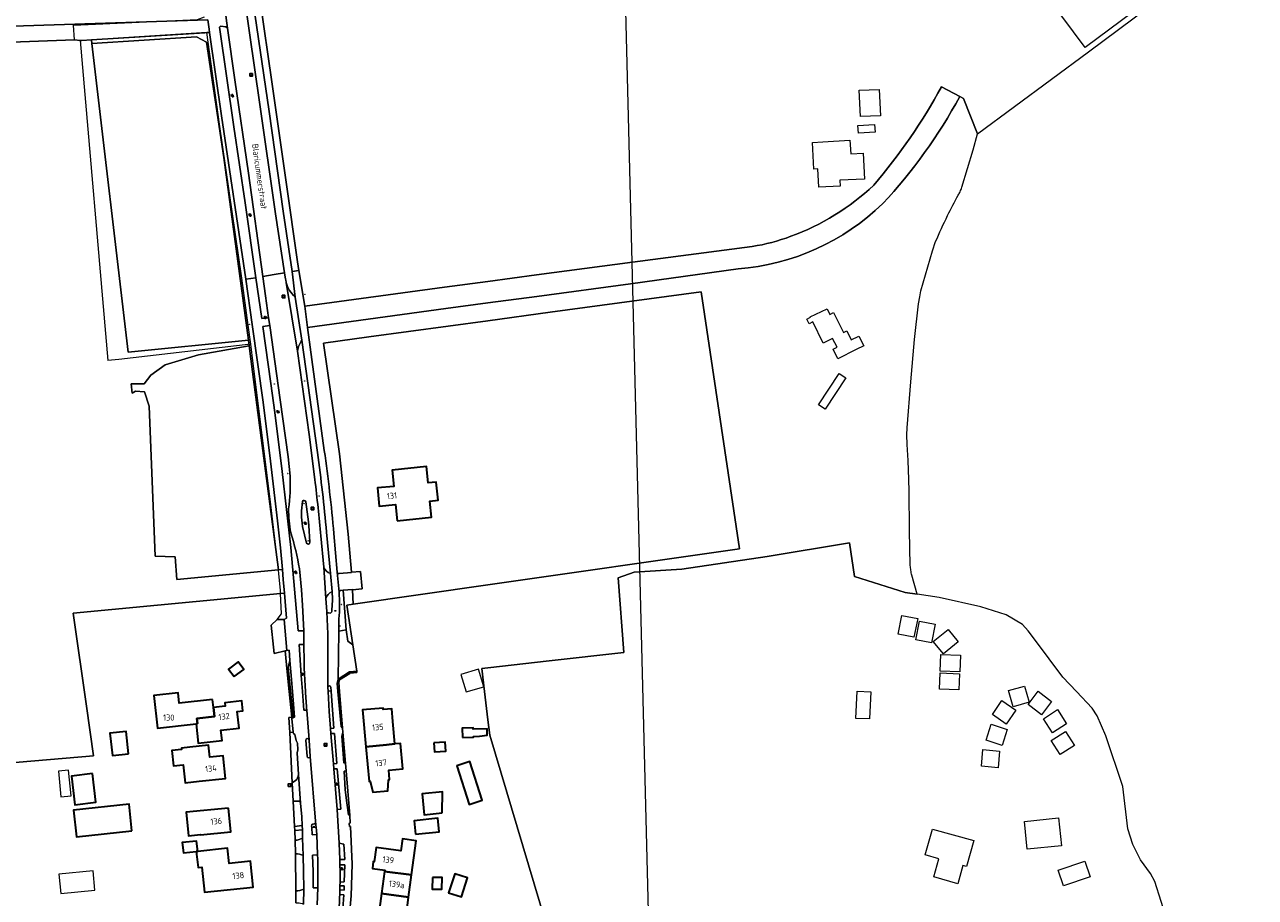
# Model space of a CAD drawing. Header units: metres. Extents: x 140853 to 145288, y 474558 to 480269.
# Tile 162 of 256: x 144864 to 145226, y 477189 to 477446. Entities that reach past the tile are written whole.
import ezdxf
from ezdxf.enums import TextEntityAlignment as Align

# ---------------------------------------------------------------- set-up
doc = ezdxf.new("R2010")
doc.units = ezdxf.units.M
doc.header["$MEASUREMENT"] = 0
for name, color, linetype, lineweight in [('B-WE-GR-BEPLANTING_CULTUUR_HEESTERS-G', 90, 'Continuous', 18), ('B-WE-GR-BOS_LOOF-G', 40, 'Continuous', 13), ('B-WE-GR-GRAS-G', 60, 'Continuous', 13), ('B-WE-GR-GRAS_KRUIDENRIJK-G', 80, 'Continuous', 18), ('B-WE-GR-GROENVOORZIENING-G', 80, 'Continuous', 18), ('B-WE-IE-TERREINAFSCHEIDING_KUNSTMATIG_HEKWERK-G', 20, 'IE-TERREINAFSCHEIDING-KUNSTMATIG', 18), ('B-WE-KL-ET_LS_OV_LICHTMAST-S', 190, 'Continuous', 18), ('B-WE-KL-WATER_BRANDLEIDING_PUT-S', 150, 'Continuous', 18), ('B-WE-OG-BEBOUWING-G', 7, 'Continuous', 35), ('B-WE-OG-BEBOUWING_BIJGEBOUW-G', 7, 'Continuous', 18), ('B-WE-OG-BEBOUWING_HUISNUMMER-T18', 10, 'Continuous', 18), ('B-WE-OG-BEBOUWING_STRAATNAAM-T18', 10, 'Continuous', 18), ('B-WE-OG-HULPLIJN-G', 50, 'Continuous', 18), ('B-WE-OG-TERREIN_ERF-G', 7, 'Continuous', 18), ('B-WE-RI-GWA_RIOOLPUT-S', 30, 'Continuous', 18), ('B-WE-VH-ONVERHARD-G', 252, 'Continuous', 18), ('B-WE-VH-VERHARDING_ASFALT-G', 252, 'Continuous', 18), ('B-WE-VH-VERHARDING_BETONSTRAATSTEEN-G', 252, 'Continuous', 18), ('B-WE-VH-VERHARDING_OPEN-G', 252, 'Continuous', 18), ('B-WE-VH-VERHARDING_STRAATBAKSTEEN-G', 252, 'Continuous', 18), ('X-XX-XX-ALGEMEEN-S', 7, 'Continuous', 18)]:
    doc.layers.add(name, color=color, linetype=linetype, lineweight=lineweight)
doc.styles.add('NLCS-ISO', font='txt')
doc.linetypes.add('IE-TERREINAFSCHEIDING-KUNSTMATIG', pattern='A,4,[82,NLCS.shx,S=0.75,R=90,X=0,Y=0],4,-2', length=10)

# ---------------------------------------------------------------- blocks, each defined once
blk = doc.blocks.new('SIE-WEG_AFVALBAK_TYPE_01')
for radius in [0.25, 0.156]:
    blk.add_circle((0, 0), radius)
blk = doc.blocks.new('B-SIE-WEG_LICHTMAST-SO')
at = {"ltscale": 0.1}
for p, q in [((-1.1, 0.6), (-2.2, 1.3)), ((0, 1.3), (0, 2.5)), ((1.1, 0.6), (2.2, 1.3)), ((-1.1, -0.6), (-2.2, -1.3)), ((0, -1.3), (0, -2.5)), ((1.1, -0.6), (2.2, -1.3))]:
    blk.add_line(p, q, dxfattribs=at)
at = {"flags": 128}
for points in [[(-1.2, 0.5), (1.2, 0.5)], [(-1.2, -0.5), (1.2, -0.5)]]:
    blk.add_lwpolyline(points, dxfattribs=at)
at = {"ltscale": 0.1}
blk.add_circle((0, 0), 1.27, dxfattribs=at)
at = {"style": 'NLCS-ISO'}
blk.add_attdef('TYPE', text='', height=1.8, dxfattribs=at).set_placement((0, 2.5), align=Align.BOTTOM_CENTER)
blk = doc.blocks.new('SRI-PUT_INSPECTIE-SO')
at = {"lineweight": -3, "flags": 128}
blk.add_lwpolyline([(-2, -2), (2, -2), (2, 2), (-2, 2)], close=True, dxfattribs=at)
at = {"lineweight": -3, "ltscale": 1.5}
blk.add_circle((0, 0), 2, dxfattribs=at)
at = {"ltscale": 0.1, "style": 'NLCS-ISO'}
blk.add_text('I', height=2.5, dxfattribs=at).set_placement((0, 0), align=Align.MIDDLE_CENTER)
blk = doc.blocks.new('SIE-WEG_STRAATPOT_BRANDKRAAN-SO')
blk.add_ellipse((0, 0), major_axis=(-0.729, 0), ratio=0.685994)
at = {"style": 'NLCS-ISO'}
blk.add_text('BR', height=0.4, dxfattribs=at).set_placement((-0.3, -0.2))

msp = doc.modelspace()

# ---------------------------------------------------------------- linework, layer by layer
at = {"layer": 'B-WE-GR-BEPLANTING_CULTUUR_HEESTERS-G', "ltscale": 0.2, "flags": 128}
msp.add_lwpolyline([(144958.348, 477268.151), (144957.441, 477279.801), (144956.649, 477279.718), (144956.649, 477279.718, 0.3840285), (144956.201, 477279.221), (144956.201, 477279.221, -0.0447645), (144956.17, 477271.38), (144956.17, 477271.38), (144956.159, 477271.258), (144956.187, 477267.791), (144958.348, 477268.151)], format="xyb", close=True, dxfattribs=at)
at = {"layer": 'B-WE-GR-BOS_LOOF-G', "ltscale": 0.2, "flags": 128}
for points in [[(144830.151, 477444.805), (144917.577, 477447.638)], [(144654.773, 477211.557), (144883.939, 477231.127), (144881.867, 477245.668), (144877.965, 477273.065), (144939.033, 477278.861), (144940.115, 477278.964), (144939.781, 477283.017), (144939.529, 477285.905), (144938.368, 477285.796), (144908.513, 477283.023), (144908.021, 477289.702), (144902.128, 477289.875), (144900.315, 477334.016), (144898.992, 477338.196), (144896.293, 477338.355), (144895.357, 477337.782), (144895.073, 477340.556), (144898.832, 477340.591), (144900.817, 477343.104), (144905.05, 477346.147), (144914.84, 477349.058), (144929.748, 477351.758), (144929.524, 477353.427), (144894.12, 477349.861), (144883.521, 477440.663), (144883.389, 477441.796), (144880.561, 477441.62), (144880.007, 477441.586), (144878.345, 477441.8), (144830.597, 477439.989)]]:
    msp.add_lwpolyline(points, dxfattribs=at)
at = {"layer": 'B-WE-GR-GRAS-G', "ltscale": 0.2, "flags": 128}
for points in [[(144929.524, 477353.427), (144922.307, 477407.189), (144917.172, 477441.127), (144914.296, 477442.634), (144883.521, 477440.663), (144894.12, 477349.861), (144929.524, 477353.427)], [(144902.128, 477289.875), (144908.021, 477289.702), (144908.513, 477283.023), (144938.368, 477285.796), (144930.774, 477344.112), (144929.748, 477351.758), (144914.84, 477349.058), (144905.05, 477346.147), (144900.817, 477343.104), (144898.832, 477340.591), (144895.073, 477340.556), (144895.357, 477337.782), (144896.293, 477338.355), (144898.992, 477338.196), (144900.315, 477334.016), (144902.128, 477289.875)]]:
    msp.add_lwpolyline(points, close=True, dxfattribs=at)
at = {"layer": 'B-WE-GR-GRAS_KRUIDENRIJK-G', "ltscale": 0.2, "flags": 128}
msp.add_lwpolyline([(144928.483, 477453.354), (144932.82, 477423.477), (144937.544, 477390.628), (144940.187, 477373.245), (144940.468, 477371.395), (144940.468, 477371.395, 0.0289323), (144940.667, 477370.391), (144940.667, 477370.391, 0.1476995), (144943.292, 477366.077), (144943.292, 477366.077), (144942.418, 477373.621), (144939.776, 477391.323), (144935.679, 477420.701), (144930.943, 477452.821)], format="xyb", dxfattribs=at)
for points in [[(144931.74, 477371.756), (144933.503, 477359.783), (144935.479, 477359.993), (144934.558, 477366.433), (144933.761, 477372.165), (144929.543, 477402.52), (144925.586, 477430.037), (144923.375, 477445.182), (144922.883, 477445.569), (144921.478, 477445.775), (144921.478, 477445.775, 0.3529986), (144921.03, 477445.481), (144921.03, 477445.481), (144925.27, 477416.179), (144928.545, 477393.867), (144931.74, 477371.756)], [(144941.823, 477313.4), (144941.25, 477319.036), (144938.879, 477335.876), (144935.836, 477357.736), (144933.794, 477357.385), (144936.125, 477340.665), (144937.29, 477332.128), (144939.453, 477314.756), (144942.001, 477292.404), (144944.152, 477267.861), (144945.804, 477267.877), (144945.487, 477275.45), (144945.176, 477279.896), (144944.559, 477286.12), (144944.559, 477286.12, 0.0359144), (144942.011, 477296.753), (144942.011, 477296.753, -0.0536225), (144941.385, 477303.803), (144941.385, 477303.803, 0.0425151), (144941.823, 477313.4)], [(144944.452, 477351.961, 0.0713699), (144943.998, 477350.197), (144943.998, 477350.197), (144947.383, 477325.605), (144949.096, 477312.422), (144949.096, 477312.422, -0.006068), (144950.899, 477295.794), (144950.899, 477295.794), (144951.721, 477286.582), (144951.721, 477286.582, 0.176034), (144953.659, 477284.731), (144953.659, 477284.731), (144952.552, 477296.915), (144952.552, 477296.915, 0.0111417), (144949.863, 477320.341), (144949.863, 477320.341), (144945.297, 477353.408), (144945.297, 477353.408, 0.0655096), (144944.452, 477351.961)], [(144954.157, 477279.436, 0.1967269), (144952.282, 477277.397), (144952.282, 477277.397), (144952.603, 477273.562), (144952.607, 477273.461), (144952.607, 477273.461, 0.4209223), (144953.089, 477273.128), (144953.089, 477273.128), (144953.563, 477273.121), (144953.563, 477273.121, 0.429757), (144954.051, 477273.601), (144954.051, 477273.601, 0.053811), (144954.157, 477279.436)], [(144943.185, 477209.161), (144943.33, 477206.243), (144943.33, 477206.243, 0.1340306), (144945.471, 477206.908), (144945.471, 477206.908), (144945.421, 477209.303), (144943.185, 477209.161)], [(144943.385, 477202.235), (144943.469, 477191.356), (144943.469, 477191.356, 0.1238698), (144945.827, 477191.902), (144945.827, 477191.902), (144945.774, 477197.155), (144945.675, 477201.741), (144945.675, 477201.741, 0.1284363), (144943.385, 477202.235)]]:
    msp.add_lwpolyline(points, format="xyb", close=True, dxfattribs=at)
for points in [[(144941.28, 477257.166), (144942.702, 477242.289), (144943.092, 477242.445), (144942.926, 477244.998), (144942.505, 477250), (144942.205, 477253.559), (144941.765, 477259.176), (144941.28, 477257.166)], [(144955.857, 477250), (144956.86, 477239.697), (144957.243, 477239.265), (144956.347, 477250), (144956.12, 477252.719), (144956.316, 477253.429), (144959.372, 477255.355), (144959.495, 477255.433), (144961.463, 477255.663), (144961.404, 477256.059), (144959.358, 477255.82), (144959.334, 477255.805), (144955.947, 477253.669), (144955.616, 477252.47), (144955.857, 477250)], [(144958.11, 477228.869), (144957.342, 477238.073), (144957.05, 477236.92), (144957.576, 477229.025), (144958.11, 477228.869)], [(144959.386, 477213.579), (144958.295, 477226.654), (144957.753, 477226.564), (144958.062, 477221.117), (144958.473, 477217.249), (144959.043, 477213.733), (144959.386, 477213.579)], [(144942.758, 477217.777), (144943.127, 477210.338), (144945.341, 477210.564), (144945.275, 477213.171), (144944.861, 477217.174), (144944.536, 477217.754), (144942.758, 477217.777)]]:
    msp.add_lwpolyline(points, close=True, dxfattribs=at)
at = {"layer": 'B-WE-GR-GROENVOORZIENING-G', "ltscale": 0.2, "flags": 128}
for points in [[(144918.107, 477443.949), (144917.28, 477443.904), (144916.757, 477443.871), (144883.389, 477441.796), (144883.521, 477440.663), (144914.296, 477442.634), (144917.172, 477441.127), (144922.307, 477407.189), (144929.524, 477353.427), (144929.748, 477351.758), (144930.774, 477344.112), (144938.368, 477285.796), (144939.529, 477285.905), (144938.969, 477292.333), (144938.117, 477300.236), (144936.017, 477317.778), (144933.847, 477335.126), (144930.647, 477357.999), (144928.776, 477371.327), (144921.671, 477419.451), (144918.107, 477443.949)], [(144940.806, 477262.127), (144940.351, 477262.011), (144940.959, 477255.836), (144941.28, 477257.166), (144941.765, 477259.176), (144941.528, 477262.2), (144940.806, 477262.127)], [(144942.274, 477242.458), (144942.308, 477242.131), (144942.702, 477242.289), (144941.28, 477257.166), (144940.959, 477255.836), (144941.534, 477250), (144942.274, 477242.458)], [(144953.719, 477239.147), (144954.706, 477239.269), (144953.894, 477250), (144953.878, 477250.216), (144952.968, 477250.166), (144952.978, 477250), (144953.329, 477244.18), (144953.719, 477239.147)], [(144953.833, 477237.675), (144954.539, 477228.735), (144955.573, 477228.884), (144954.858, 477237.681), (144953.833, 477237.675)], [(144954.658, 477227.242), (144955.654, 477215.278), (144956.736, 477215.388), (144955.659, 477227.269), (144954.658, 477227.242)], [(144948.186, 477210.023), (144948.315, 477207.885), (144949.633, 477207.929), (144949.459, 477210.133), (144948.186, 477210.023)], [(144956.279, 477205.358), (144956.428, 477200.552), (144957.892, 477200.603), (144957.577, 477205.132), (144956.279, 477205.358)], [(144956.484, 477192.876), (144956.46, 477191.629), (144957.69, 477191.537), (144957.691, 477192.808), (144956.484, 477192.876)]]:
    msp.add_lwpolyline(points, close=True, dxfattribs=at)
for points in [[(144945.471, 477250), (144945.882, 477244.509), (144946.721, 477244.58), (144946.721, 477244.58, -0.0060824), (144946.318, 477250), (144946.318, 477250, -0.015058), (144945.867, 477263.878), (144945.867, 477263.878), (144944.511, 477263.821), (144945.114, 477254.759), (144945.471, 477250)], [(144942.731, 477238.054), (144941.709, 477237.952), (144942.417, 477223.16), (144943.414, 477223.799), (144943.414, 477223.799, 0.1704843), (144944.324, 477225.57), (144944.324, 477225.57), (144943.904, 477232.022), (144944.123, 477232.832), (144944.025, 477234.785), (144943.615, 477235.645), (144943.226, 477237.341), (144942.775, 477237.633), (144942.731, 477238.054)], [(144949.897, 477201.968), (144948.434, 477201.834), (144948.551, 477197.081), (144948.596, 477192.279), (144949.948, 477192.243), (144949.948, 477192.243, 0.0142932), (144949.897, 477201.968)], [(144956.498, 477193.965), (144957.759, 477193.997), (144957.899, 477199.05), (144956.474, 477199.068), (144956.474, 477199.068, -0.0074474), (144956.498, 477193.965)], [(144956.859, 477179.244), (144957.62, 477190.179), (144956.422, 477190.26), (144956.422, 477190.26, -0.0094489), (144956.092, 477183.699), (144956.092, 477183.699), (144955.785, 477179.676), (144955.747, 477179.336), (144956.859, 477179.244)]]:
    msp.add_lwpolyline(points, format="xyb", close=True, dxfattribs=at)
at = {"layer": 'B-WE-IE-TERREINAFSCHEIDING_KUNSTMATIG_HEKWERK-G', "ltscale": 0.2, "flags": 128}
for points in [[(144878.075, 477446.094), (144914.538, 477447.806), (144916.608, 477448.558)], [(144878.345, 477441.8), (144878.075, 477446.094)], [(144917.28, 477443.904), (144880.561, 477441.62)], [(144927.619, 477371.686), (144921.075, 477416.995), (144917.28, 477443.904)], [(144878.345, 477441.8), (144830.597, 477439.989)], [(144880.007, 477441.586), (144878.345, 477441.8)], [(144880.561, 477441.62), (144880.007, 477441.586)], [(144880.007, 477441.586), (144888.182, 477347.395)], [(144929.464, 477357.83), (144927.619, 477371.686)], [(145000, 477281.423), (145074.017, 477292.03), (145062.718, 477367.656), (145018.315, 477361.608), (145000, 477359.131)], [(144930.215, 477352.195), (144929.464, 477357.83)], [(145000, 477359.131), (144964.968, 477354.393), (144951.644, 477352.491), (144956.304, 477320.003), (144958.852, 477296.341), (144959.849, 477285.181)], [(144930.215, 477352.195), (144891.373, 477347.759)], [(144930.964, 477346.568), (144930.215, 477352.195)], [(144891.373, 477347.759), (144888.182, 477347.395)], [(144938.368, 477285.796), (144935.906, 477306.663), (144930.964, 477346.568)], [(145000, 477256.993), (145018.086, 477259.026), (145040.053, 477261.463), (145038.361, 477283.518), (145043.035, 477285.149), (145057.037, 477286.058), (145082.135, 477289.754), (145106.455, 477293.813), (145107.878, 477283.851), (145122.801, 477279.117), (145126.317, 477278.622)], [(144939.033, 477278.861), (144938.987, 477279.821), (144938.503, 477284.648), (144938.368, 477285.796)], [(144959.849, 477285.181), (144962.549, 477285.335), (144963.005, 477280.273), (144960.16, 477279.916)], [(144960.16, 477279.916), (144960.389, 477275.695)], [(144960.389, 477275.695), (145000, 477281.423)], [(144937.965, 477271.243), (144939.32, 477272.899), (144939.033, 477278.861)], [(144960.26, 477263.751), (144958.524, 477275.425), (144960.389, 477275.695)], [(144940.351, 477262.011), (144940.959, 477255.836)], [(144960.26, 477263.751), (144961.404, 477256.059)], [(144940.959, 477255.836), (144941.534, 477250)], [(144956.12, 477252.719), (144956.316, 477253.429), (144959.372, 477255.355)], [(144959.372, 477255.355), (144959.495, 477255.433), (144961.463, 477255.663), (144961.404, 477256.059)], [(144999.028, 477250), (144998.232, 477256.794), (145000, 477256.993)], [(144956.12, 477252.719), (144956.347, 477250)], [(144942.274, 477242.458), (144941.534, 477250)], [(144957.243, 477239.265), (144956.347, 477250)], [(144999.028, 477250), (145000, 477241.697)], [(145000, 477241.697), (145000.533, 477237.147), (145023.299, 477160.842)], [(144941.709, 477237.952), (144942.417, 477223.16)], [(144958.11, 477228.869), (144957.342, 477238.073)], [(144959.386, 477213.579), (144958.295, 477226.654)], [(144943.127, 477210.338), (144942.758, 477217.777)], [(144943.33, 477206.243), (144943.185, 477209.161)], [(144943.469, 477191.356), (144943.385, 477202.235)]]:
    msp.add_lwpolyline(points, dxfattribs=at)
at = {"layer": 'B-WE-OG-BEBOUWING-G', "ltscale": 0.2, "flags": 128}
for points in [[(144973.32, 477300.26), (144983.45, 477301.3), (144982.96, 477306.07), (144985.35, 477306.32), (144984.8, 477311.67), (144982.41, 477311.42), (144981.93, 477316.2), (144971.8, 477315.17), (144972.29, 477310.39), (144967.51, 477309.93), (144968.06, 477304.55), (144972.83, 477305.03), (144973.32, 477300.26)], [(144925.374, 477254.407), (144928.204, 477256.529), (144926.535, 477258.756), (144923.705, 477256.634), (144925.374, 477254.407)], [(144918.987, 477247.702), (144909.177, 477246.617), (144908.84, 477249.658), (144901.753, 477248.874), (144902.829, 477239.274), (144914.135, 477240.541), (144914.576, 477240.59), (144914.41, 477242.08), (144919.546, 477242.652), (144919.252, 477245.306), (144918.987, 477247.702)], [(144914.135, 477240.541), (144914.78, 477234.848), (144921.797, 477235.643), (144921.433, 477238.629), (144926.81, 477239.219), (144926.241, 477244.108), (144927.93, 477244.296), (144927.601, 477247.253), (144922.601, 477246.683), (144922.711, 477245.689), (144919.252, 477245.306), (144919.546, 477242.652), (144914.41, 477242.08), (144914.576, 477240.59), (144914.135, 477240.541)], [(144964.123, 477233.747), (144970.144, 477234.346), (144972.631, 477234.593), (144972.036, 477241.213), (144971.7, 477244.948), (144969.21, 477244.724), (144969.173, 477245.142), (144963.147, 477244.6), (144964.123, 477233.747)], [(144894.263, 477231.71), (144893.546, 477238.264), (144888.8, 477237.766), (144889.521, 477231.19), (144894.263, 477231.71)], [(144992.507, 477236.487), (144995.76, 477236.591), (144995.754, 477236.787), (144997.585, 477236.845), (144999.824, 477237.155), (144999.763, 477239.075), (144995.685, 477238.946), (144995.673, 477239.328), (144992.42, 477239.225), (144992.507, 477236.487)], [(144912.31, 477233.652), (144909.847, 477233.395), (144909.891, 477232.973), (144907.027, 477232.673), (144907.496, 477228.188), (144910.359, 477228.487), (144910.914, 477223.183), (144915.086, 477223.619), (144922.845, 477224.43), (144922.129, 477231.145), (144918.151, 477230.721), (144917.779, 477234.231), (144912.31, 477233.652)], [(144970.144, 477234.346), (144964.123, 477233.747), (144965.038, 477223.573), (144965.366, 477223.602), (144966.125, 477220.371), (144970.552, 477220.75), (144970.755, 477224.062), (144971.065, 477224.103), (144970.82, 477226.831), (144974.996, 477227.246), (144974.249, 477234.754), (144972.631, 477234.593), (144970.144, 477234.346)], [(144984.14, 477234.913), (144984.313, 477232.273), (144987.646, 477232.492), (144987.473, 477235.132), (144984.14, 477234.913)], [(144990.855, 477228.164), (144994.474, 477216.796), (144998.314, 477218.018), (144994.695, 477229.386), (144990.855, 477228.164)], [(144883.675, 477225.875), (144877.453, 477225.139), (144878.454, 477216.688), (144884.676, 477217.425), (144883.675, 477225.875)], [(144986.582, 477214.307), (144986.669, 477220.503), (144980.671, 477219.873), (144981.291, 477213.703), (144986.582, 477214.307)], [(144895.273, 477209.005), (144894.427, 477216.854), (144878.124, 477215.096), (144878.948, 477207.245), (144895.273, 477209.005)], [(144923.718, 477215.737), (144911.217, 477214.487), (144911.908, 477207.581), (144915.45, 477207.936), (144915.461, 477207.826), (144924.402, 477208.754), (144923.718, 477215.737)], [(144978.709, 477208.012), (144985.658, 477208.75), (144985.236, 477212.727), (144978.287, 477211.99), (144978.709, 477208.012)], [(144914.213, 477202.949), (144914.638, 477202.994), (144914.316, 477206.008), (144910.083, 477205.556), (144910.405, 477202.542), (144914.213, 477202.949)], [(144914.213, 477202.949), (144914.72, 477198.206), (144915.874, 477198.329), (144916.664, 477190.931), (144930.965, 477192.47), (144930.122, 477200.138), (144923.872, 477199.451), (144923.366, 477203.927), (144914.638, 477202.994), (144914.213, 477202.949)], [(144969.634, 477197.079), (144977.547, 477196.105), (144978.865, 477206.134), (144974.89, 477206.658), (144974.426, 477203.149), (144967.134, 477204.111), (144966.584, 477199.947), (144966.297, 477199.985), (144966.031, 477197.972), (144969.69, 477197.49), (144969.634, 477197.079)], [(144976.685, 477189.547), (144977.547, 477196.105), (144969.634, 477197.079), (144968.749, 477190.543), (144976.685, 477189.547)], [(144983.694, 477195.312), (144983.631, 477191.906), (144986.492, 477191.853), (144986.555, 477195.259), (144983.694, 477195.312)], [(144988.443, 477190.777), (144992.212, 477189.56), (144994.032, 477195.195), (144990.263, 477196.412), (144988.443, 477190.777)], [(144968.749, 477190.543), (144967.451, 477180.963), (144971.584, 477180.404), (144972.009, 477183.545), (144975.827, 477183.022), (144976.685, 477189.547), (144968.749, 477190.543)]]:
    msp.add_lwpolyline(points, close=True, dxfattribs=at)
at = {"layer": 'B-WE-OG-BEBOUWING_BIJGEBOUW-G', "ltscale": 0.2, "flags": 128}
for points in [[(144993.649, 477249.891), (144998.81, 477251.447), (144997.254, 477256.608), (144992.093, 477255.052), (144993.649, 477249.891)], [(144877.375, 477219.373), (144876.64, 477226.868), (144873.639, 477226.574), (144874.375, 477219.079), (144877.375, 477219.373)], [(144873.791, 477196.273), (144874.324, 477190.578), (144884.395, 477191.52), (144883.863, 477197.215), (144873.791, 477196.273)]]:
    msp.add_lwpolyline(points, close=True, dxfattribs=at)
at = {"layer": 'B-WE-OG-HULPLIJN-G'}
msp.add_lwpolyline([(141484.938, 478467.493), (142922.898, 478740.923), (143043.789, 479141.528), (143928.198, 479351.369), (144042.725, 479840.999), (144698.079, 479872.794), (144672.627, 478988.916), (144742.617, 478639.181), (145060.75, 478225.858), (145035.298, 477659.922), (145054.388, 476896.862), (144768.066, 476833.275), (144755.342, 477825.251), (143616.428, 477755.303), (142541.14, 475313.514), (141510.39, 476108.367), (141014.104, 476776.044), (140988.652, 477462.798), (141421.313, 477755.303), (141484.938, 478467.493)], close=True, dxfattribs=at)
at = {"layer": 'B-WE-OG-TERREIN_ERF-G', "ltscale": 0.2, "flags": 128}
for points in [[(145224.6, 477475.938), (145175.746, 477439.571), (145161.976, 477458.068), (145210.83, 477494.435), (145224.6, 477475.938)], [(145109.292, 477426.935), (145115.1, 477427.195), (145115.493, 477419.453), (145109.685, 477419.193), (145109.292, 477426.935)], [(145108.889, 477416.555), (145113.812, 477416.859), (145113.933, 477414.658), (145109.01, 477414.354), (145108.889, 477416.555)], [(145095.719, 477407.64), (145095.512, 477411.583), (145098.575, 477411.744), (145106.553, 477412.214), (145106.789, 477408.221), (145110.464, 477408.42), (145110.848, 477400.822), (145103.547, 477400.453), (145103.632, 477398.775), (145097.39, 477398.459), (145097.119, 477403.822), (145095.922, 477403.759), (145095.719, 477407.64)], [(144959.849, 477285.181), (144962.549, 477285.335), (144963.005, 477280.273), (144960.16, 477279.916), (144960.389, 477275.695), (145000, 477281.423), (145074.017, 477292.03), (145062.718, 477367.656), (145018.315, 477361.608), (145000, 477359.131), (144964.968, 477354.393), (144951.644, 477352.491), (144956.304, 477320.003), (144958.852, 477296.341), (144959.849, 477285.181)], [(145102.99, 477347.931), (145101.59, 477350.809), (145102.735, 477351.382), (145101.45, 477353.948), (145098.696, 477352.57), (145095.599, 477358.757), (145094.504, 477358.219), (145093.83, 477359.593), (145094.926, 477360.13), (145094.864, 477360.256), (145099.792, 477362.673), (145100.611, 477361.003), (145101.688, 477361.531), (145104.617, 477355.632), (145105.602, 477356.121), (145106.918, 477353.469), (145109.166, 477354.585), (145110.589, 477351.719), (145108.405, 477350.63), (145102.99, 477347.931)], [(145099.204, 477333.109), (145097.263, 477334.403), (145103.4, 477343.606), (145105.34, 477342.312), (145099.204, 477333.109)], [(144971.8, 477315.17), (144981.93, 477316.2), (144982.41, 477311.42), (144984.8, 477311.67), (144985.35, 477306.32), (144982.96, 477306.07), (144983.45, 477301.3), (144973.32, 477300.26), (144972.83, 477305.03), (144968.06, 477304.55), (144967.51, 477309.93), (144972.29, 477310.39), (144971.8, 477315.17)], [(144960.26, 477263.751), (144958.524, 477275.425), (144960.389, 477275.695), (144960.16, 477279.916), (144960.142, 477280.084), (144957.441, 477279.801), (144958.348, 477268.151), (144958.844, 477264.81), (144960.26, 477263.751)], [(145125.383, 477266.007), (145120.758, 477266.917), (145121.844, 477272.439), (145126.469, 477271.529), (145125.383, 477266.007)], [(145125.925, 477265.237), (145127.012, 477270.759), (145131.637, 477269.849), (145130.55, 477264.327), (145125.925, 477265.237)], [(145131.073, 477264.711), (145135.429, 477268.274), (145138.413, 477264.626), (145134.057, 477261.063), (145131.073, 477264.711)], [(144925.374, 477254.407), (144923.705, 477256.634), (144926.535, 477258.756), (144928.204, 477256.529), (144925.374, 477254.407)], [(145133.298, 477260.95), (145139.084, 477260.747), (145138.909, 477255.77), (145133.123, 477255.973), (145133.298, 477260.95)], [(145133.079, 477255.506), (145138.804, 477255.271), (145138.607, 477250.478), (145132.909, 477250.713), (145133.079, 477255.506)], [(145154.519, 477245.526), (145153.173, 477250.29), (145157.937, 477251.637), (145159.283, 477246.873), (145154.519, 477245.526)], [(144902.829, 477239.274), (144901.753, 477248.874), (144908.84, 477249.658), (144909.177, 477246.617), (144918.987, 477247.702), (144919.252, 477245.306), (144922.711, 477245.689), (144922.601, 477246.683), (144927.601, 477247.253), (144927.93, 477244.296), (144926.241, 477244.108), (144926.81, 477239.219), (144921.433, 477238.629), (144921.797, 477235.643), (144914.78, 477234.848), (144914.135, 477240.541), (144902.829, 477239.274)], [(145112.328, 477241.953), (145108.279, 477242.116), (145108.63, 477250.089), (145112.679, 477249.926), (145112.328, 477241.953)], [(145152.492, 477240.461), (145148.438, 477243.302), (145151.278, 477247.356), (145155.333, 477244.516), (145152.492, 477240.461)], [(145158.938, 477246.179), (145161.955, 477250.104), (145165.88, 477247.087), (145162.863, 477243.162), (145158.938, 477246.179)], [(144970.82, 477226.831), (144971.065, 477224.103), (144970.755, 477224.062), (144970.552, 477220.75), (144966.125, 477220.371), (144965.366, 477223.602), (144965.038, 477223.573), (144964.123, 477233.747), (144963.147, 477244.6), (144969.173, 477245.142), (144969.21, 477244.724), (144971.7, 477244.948), (144972.036, 477241.213), (144972.631, 477234.593), (144974.249, 477234.754), (144974.996, 477227.246), (144970.82, 477226.831)], [(145163.458, 477241.996), (145167.608, 477244.694), (145170.307, 477240.544), (145166.157, 477237.846), (145163.458, 477241.996)], [(145151.287, 477234.118), (145146.585, 477235.668), (145148.135, 477240.37), (145152.837, 477238.82), (145151.287, 477234.118)], [(144894.263, 477231.71), (144889.521, 477231.19), (144888.8, 477237.766), (144893.546, 477238.264), (144894.263, 477231.71)], [(144992.507, 477236.487), (144992.42, 477239.225), (144995.673, 477239.328), (144995.685, 477238.946), (144999.763, 477239.075), (144999.824, 477237.155), (144997.585, 477236.845), (144995.754, 477236.787), (144995.76, 477236.591), (144992.507, 477236.487)], [(145165.788, 477235.653), (145169.969, 477238.304), (145172.62, 477234.123), (145168.439, 477231.472), (145165.788, 477235.653)], [(144915.086, 477223.619), (144910.914, 477223.183), (144910.359, 477228.487), (144907.496, 477228.188), (144907.027, 477232.673), (144909.891, 477232.973), (144909.847, 477233.395), (144912.31, 477233.652), (144917.779, 477234.231), (144918.151, 477230.721), (144922.129, 477231.145), (144922.845, 477224.43), (144915.086, 477223.619)], [(144984.14, 477234.913), (144987.473, 477235.132), (144987.646, 477232.492), (144984.313, 477232.273), (144984.14, 477234.913)], [(145150.139, 477227.59), (145145.209, 477228.042), (145145.662, 477232.972), (145150.592, 477232.519), (145150.139, 477227.59)], [(144990.855, 477228.164), (144994.695, 477229.386), (144998.314, 477218.018), (144994.474, 477216.796), (144990.855, 477228.164)], [(144883.675, 477225.875), (144884.676, 477217.425), (144878.454, 477216.688), (144877.453, 477225.139), (144883.675, 477225.875)], [(144986.582, 477214.307), (144981.291, 477213.703), (144980.671, 477219.873), (144986.669, 477220.503), (144986.582, 477214.307)], [(144895.273, 477209.005), (144878.948, 477207.245), (144878.124, 477215.096), (144894.427, 477216.854), (144895.273, 477209.005)], [(144923.718, 477215.737), (144924.402, 477208.754), (144915.461, 477207.826), (144915.45, 477207.936), (144911.908, 477207.581), (144911.217, 477214.487), (144923.718, 477215.737)], [(144978.709, 477208.012), (144978.287, 477211.99), (144985.236, 477212.727), (144985.658, 477208.75), (144978.709, 477208.012)], [(145167.953, 477212.806), (145168.751, 477204.625), (145158.697, 477203.644), (145157.91, 477211.805), (145167.953, 477212.806)], [(145138.328, 477193.466), (145131.23, 477195.497), (145132.712, 477200.814), (145128.704, 477201.931), (145130.831, 477209.56), (145142.986, 477206.172), (145140.858, 477198.502), (145139.798, 477198.796), (145138.328, 477193.466)], [(144923.366, 477203.927), (144923.872, 477199.451), (144930.122, 477200.138), (144930.965, 477192.47), (144916.664, 477190.931), (144915.874, 477198.329), (144914.72, 477198.206), (144914.213, 477202.949), (144910.405, 477202.542), (144910.083, 477205.556), (144914.316, 477206.008), (144914.638, 477202.994), (144923.366, 477203.927)], [(144977.547, 477196.105), (144976.685, 477189.547), (144975.827, 477183.022), (144972.009, 477183.545), (144971.584, 477180.404), (144967.451, 477180.963), (144968.749, 477190.543), (144969.634, 477197.079), (144969.69, 477197.49), (144966.031, 477197.972), (144966.297, 477199.985), (144966.584, 477199.947), (144967.134, 477204.111), (144974.426, 477203.149), (144974.89, 477206.658), (144978.865, 477206.134), (144977.547, 477196.105)], [(145169.414, 477192.814), (145167.814, 477197.419), (145175.619, 477200.096), (145177.199, 477195.489), (145169.414, 477192.814)], [(144983.694, 477195.312), (144986.555, 477195.259), (144986.492, 477191.853), (144983.631, 477191.906), (144983.694, 477195.312)], [(144988.443, 477190.777), (144990.263, 477196.412), (144994.032, 477195.195), (144992.212, 477189.56), (144988.443, 477190.777)]]:
    msp.add_lwpolyline(points, close=True, dxfattribs=at)
for points in [[(144932.958, 477453.148), (144936.455, 477429.405), (144940.672, 477399.878), (144943.998, 477376.448), (144944.417, 477373.957), (144946.186, 477363.434), (144987.218, 477369), (145000, 477370.695), (145014.328, 477372.595), (145042.533, 477376.382), (145077.805, 477380.997), (145077.805, 477380.997, 0.0539841), (145089.103, 477383.967), (145089.103, 477383.967, 0.1019298), (145113.535, 477399.011), (145113.535, 477399.011, 0.0513699), (145133.517, 477427.971), (145133.517, 477427.971), (145138.825, 477425.103), (145139.93, 477424.506), (145144.067, 477414.099), (145176.761, 477438.207), (145225.836, 477474.919)], [(145023.299, 477160.842), (145000.533, 477237.147), (145000, 477241.697), (144999.028, 477250), (144998.232, 477256.794), (145000, 477256.993), (145018.086, 477259.026), (145040.053, 477261.463), (145038.361, 477283.518), (145043.035, 477285.149), (145057.037, 477286.058), (145082.135, 477289.754), (145106.455, 477293.813), (145107.878, 477283.851), (145122.801, 477279.117), (145126.317, 477278.622), (145124.771, 477284.232), (145124.771, 477284.232, -0.0250149), (145124.462, 477285.705), (145124.462, 477285.705, -0.0232881), (145124.306, 477287.076), (145124.306, 477287.076), (145124.074, 477297.388), (145123.99, 477308.97), (145123.879, 477312.424), (145123.66, 477318.011), (145123.393, 477322.684), (145123.283, 477325.58), (145123.379, 477327.663), (145124.458, 477341.179), (145125.54, 477353.577), (145126.729, 477364.147), (145127.079, 477366.18), (145127.429, 477367.959), (145130.798, 477379.704), (145131.755, 477382.399), (145131.755, 477382.399, -0.0137049), (145135.288, 477390.08), (145135.288, 477390.08, -0.0197505), (145138.419, 477396.083), (145138.419, 477396.083, 0.0277972), (145138.975, 477397.101), (145138.975, 477397.101, 0.0463968), (145139.428, 477398.423), (145139.428, 477398.423), (145142.799, 477409.406), (145144.067, 477414.099), (145139.93, 477424.506), (145138.825, 477425.103), (145138.825, 477425.103, -0.0639745), (145116.193, 477393.589), (145116.193, 477393.589, -0.1751251), (145073.608, 477374.359), (145073.608, 477374.359), (145041.949, 477369.982), (145014.427, 477366.262), (145000, 477364.35), (144987.647, 477362.712), (144946.906, 477357.183), (144951.871, 477320.993), (144951.871, 477320.993, -0.013601), (144954.69, 477296.504), (144954.69, 477296.504), (144955.674, 477285.156), (144955.674, 477285.156, 0.416718), (144956.222, 477284.703), (144956.222, 477284.703), (144959.86, 477285.067), (144959.849, 477285.181), (144958.852, 477296.341), (144956.304, 477320.003), (144951.644, 477352.491), (144964.968, 477354.393), (145000, 477359.131), (145018.315, 477361.608), (145062.718, 477367.656), (145074.017, 477292.03), (145000, 477281.423), (144960.389, 477275.695), (144958.524, 477275.425), (144960.26, 477263.751), (144961.404, 477256.059), (144961.463, 477255.663), (144959.495, 477255.433), (144959.372, 477255.355), (144956.316, 477253.429), (144956.12, 477252.719), (144956.347, 477250), (144957.243, 477239.265), (144957.342, 477238.073), (144958.11, 477228.869), (144958.295, 477226.654), (144958.295, 477226.654), (144959.386, 477213.579), (144959.524, 477211.344), (144959.218, 477211.209), (144959.28, 477210.279), (144959.553, 477210.293), (144960.063, 477199.197), (144959.76, 477189.943), (144958.844, 477178.952)]]:
    msp.add_lwpolyline(points, format="xyb", dxfattribs=at)
for points in [[(145199.997, 477182.307), (145196.216, 477194.127), (145195.003, 477196.472), (145192.076, 477200.465), (145189.766, 477204.983), (145188.332, 477209.623), (145186.882, 477222.066), (145181.806, 477236.943), (145179.24, 477242.865), (145177.768, 477245.157), (145173.167, 477250), (145169.176, 477254.2), (145161.145, 477264.993), (145158.946, 477267.875), (145157.318, 477269.726), (145152.503, 477272.625), (145145.081, 477274.94), (145132.772, 477277.714), (145126.317, 477278.622), (145122.801, 477279.117), (145107.878, 477283.851), (145106.455, 477293.813), (145082.135, 477289.754), (145057.037, 477286.058), (145043.035, 477285.149), (145038.361, 477283.518), (145040.053, 477261.463), (145018.086, 477259.026), (145000, 477256.993), (145000, 477256.993), (144998.232, 477256.794), (144999.028, 477250), (145000, 477241.697), (145000.533, 477237.147), (145023.299, 477160.842)], [(144943.496, 477187.876), (144943.469, 477191.356), (144943.385, 477202.235), (144943.33, 477206.243), (144943.185, 477209.161), (144943.127, 477210.338), (144943.127, 477210.338), (144942.758, 477217.777), (144942.417, 477223.16), (144941.709, 477237.952), (144941.432, 477242.354), (144942.274, 477242.458), (144941.534, 477250), (144940.959, 477255.836), (144940.351, 477262.011), (144937.082, 477261.176), (144936.921, 477263.116), (144936.285, 477269.574), (144937.965, 477271.243), (144940.114, 477271.262), (144940.723, 477271.585), (144940.115, 477278.964), (144939.033, 477278.861), (144877.965, 477273.065), (144881.867, 477245.668), (144883.939, 477231.127), (144654.773, 477211.557)]]:
    msp.add_lwpolyline(points, dxfattribs=at)
at = {"layer": 'B-WE-VH-ONVERHARD-G', "ltscale": 0.2, "flags": 128}
msp.add_lwpolyline([(144917.28, 477443.904), (144918.107, 477443.949), (144917.971, 477444.883), (144917.577, 477447.638), (144830.151, 477444.805), (144830.597, 477439.989), (144878.345, 477441.8), (144880.007, 477441.586), (144880.561, 477441.62), (144883.389, 477441.796), (144916.757, 477443.871), (144917.28, 477443.904)], close=True, dxfattribs=at)
at = {"layer": 'B-WE-VH-VERHARDING_ASFALT-G', "ltscale": 0.2, "flags": 128}
for points in [[(144915.471, 477500), (144922.663, 477450.424), (144923.375, 477445.182), (144925.586, 477430.037), (144929.543, 477402.52), (144933.761, 477372.165), (144937.121, 477372.73), (144940.187, 477373.245), (144937.544, 477390.628), (144932.82, 477423.477), (144928.483, 477453.354), (144921.738, 477500), (144912.893, 477561.174), (144910.301, 477578.903), (144907.4, 477578.481), (144904.118, 477578.002), (144909.551, 477540.466), (144915.471, 477500)], [(144942.418, 477373.621), (144944.417, 477373.957), (144943.998, 477376.448), (144940.672, 477399.878), (144936.455, 477429.405), (144932.958, 477453.148), (144926.204, 477500), (144919.868, 477543.689), (144914.647, 477579.536), (144912.652, 477579.246), (144924.161, 477500), (144930.943, 477452.821), (144935.679, 477420.701), (144939.776, 477391.323), (144942.418, 477373.621)]]:
    msp.add_lwpolyline(points, close=True, dxfattribs=at)
for points in [[(144917.577, 477447.638), (144917.971, 477444.883), (144918.107, 477443.949), (144921.671, 477419.451), (144928.776, 477371.327), (144931.74, 477371.756), (144928.545, 477393.867), (144925.27, 477416.179), (144921.03, 477445.481), (144921.03, 477445.481, -0.3529986), (144921.478, 477445.775), (144921.478, 477445.775), (144922.883, 477445.569), (144923.375, 477445.182), (144922.663, 477450.424)], [(144958.844, 477178.952), (144959.76, 477189.943), (144960.063, 477199.197), (144959.553, 477210.293), (144959.28, 477210.279), (144959.218, 477211.209), (144959.524, 477211.344), (144959.386, 477213.579), (144959.043, 477213.733), (144958.473, 477217.249), (144958.062, 477221.117), (144957.753, 477226.564), (144958.295, 477226.654), (144958.11, 477228.869), (144957.576, 477229.025), (144957.05, 477236.92), (144957.342, 477238.073), (144957.243, 477239.265), (144956.86, 477239.697), (144955.857, 477250), (144955.616, 477252.47), (144955.947, 477253.669), (144956.187, 477267.791), (144956.159, 477271.258), (144956.17, 477271.38), (144956.17, 477271.38, 0.0447645), (144956.201, 477279.221), (144956.201, 477279.221), (144955.674, 477285.156), (144954.69, 477296.504), (144954.69, 477296.504, 0.013601), (144951.871, 477320.993), (144951.871, 477320.993), (144946.906, 477357.183), (144946.186, 477363.434), (144944.417, 477373.957), (144942.418, 477373.621), (144943.292, 477366.077), (144943.292, 477366.077), (144945.297, 477353.408), (144949.863, 477320.341), (144949.863, 477320.341, -0.0111417), (144952.552, 477296.915), (144952.552, 477296.915), (144953.659, 477284.731), (144954.157, 477279.436), (144954.157, 477279.436, -0.053811), (144954.051, 477273.601), (144954.051, 477273.601, -0.429757), (144953.563, 477273.121), (144953.563, 477273.121), (144953.089, 477273.128), (144953.089, 477273.128, -0.4209223), (144952.607, 477273.461), (144952.607, 477273.461), (144952.908, 477266.977), (144952.908, 477251.236), (144952.908, 477251.236, -0.9495948), (144953.821, 477251.211), (144953.821, 477251.211), (144953.878, 477250.216), (144953.894, 477250), (144954.706, 477239.269), (144953.719, 477239.147), (144953.833, 477237.675), (144954.858, 477237.681), (144955.573, 477228.884), (144954.539, 477228.735), (144954.658, 477227.242), (144955.659, 477227.269), (144956.736, 477215.388), (144955.654, 477215.278), (144956.279, 477205.358), (144957.577, 477205.132), (144957.892, 477200.603), (144956.428, 477200.552), (144956.474, 477199.068), (144957.899, 477199.05), (144957.759, 477193.997), (144956.498, 477193.965), (144956.484, 477192.876), (144957.691, 477192.808), (144957.69, 477191.537), (144956.46, 477191.629), (144956.422, 477190.26), (144957.62, 477190.179), (144956.859, 477179.244)], [(144949.774, 477187.25), (144949.948, 477192.243), (144948.596, 477192.279), (144948.551, 477197.081), (144948.434, 477201.834), (144949.897, 477201.968), (144949.633, 477207.929), (144948.315, 477207.885), (144948.186, 477210.023), (144948.156, 477210.521), (144948.156, 477210.521, -0.426245), (144948.552, 477211.031), (144948.552, 477211.031), (144948.85, 477211.102), (144948.85, 477211.102, -0.448342), (144949.379, 477210.739), (144949.379, 477210.739), (144947.763, 477230.929), (144947.763, 477230.929, -0.9609258), (144946.816, 477230.951), (144946.816, 477230.951), (144946.437, 477235.642), (144946.437, 477235.642, -0.984123), (144947.442, 477235.787), (144947.442, 477235.787), (144946.721, 477244.58), (144945.882, 477244.509), (144945.471, 477250), (144945.114, 477254.759), (144944.511, 477263.821), (144945.867, 477263.878), (144945.804, 477267.877), (144944.152, 477267.861), (144942.001, 477292.404), (144939.453, 477314.756), (144937.29, 477332.128), (144936.125, 477340.665), (144933.794, 477357.385), (144935.836, 477357.736), (144935.479, 477359.993), (144933.503, 477359.783), (144931.74, 477371.756), (144928.776, 477371.327), (144930.647, 477357.999), (144933.847, 477335.126), (144936.017, 477317.778), (144938.117, 477300.236), (144938.969, 477292.333), (144939.529, 477285.905), (144939.781, 477283.017), (144940.115, 477278.964), (144940.723, 477271.585), (144940.114, 477271.262), (144940.806, 477262.127), (144941.528, 477262.2), (144941.765, 477259.176), (144942.205, 477253.559), (144942.505, 477250), (144942.926, 477244.998), (144943.092, 477242.445), (144942.702, 477242.289), (144942.308, 477242.131), (144942.731, 477238.054), (144942.775, 477237.633), (144943.226, 477237.341), (144943.615, 477235.645), (144944.025, 477234.785), (144944.123, 477232.832), (144943.904, 477232.022), (144944.324, 477225.57), (144944.861, 477217.174), (144945.275, 477213.171), (144945.341, 477210.564), (144945.421, 477209.303), (144945.471, 477206.908), (144945.675, 477201.741), (144945.774, 477197.155), (144945.827, 477191.902), (144945.783, 477187.442)], [(144956.092, 477183.699, 0.0094489), (144956.422, 477190.26), (144956.422, 477190.26), (144956.46, 477191.629), (144956.484, 477192.876), (144956.498, 477193.965), (144956.498, 477193.965, 0.0074474), (144956.474, 477199.068), (144956.474, 477199.068), (144956.428, 477200.552), (144956.279, 477205.358), (144955.654, 477215.278), (144954.658, 477227.242), (144954.539, 477228.735), (144953.833, 477237.675), (144953.719, 477239.147), (144953.329, 477244.18), (144952.978, 477250), (144952.968, 477250.166), (144952.908, 477251.165), (144952.908, 477251.236), (144952.908, 477266.977), (144952.607, 477273.461), (144952.603, 477273.562), (144952.282, 477277.397), (144951.721, 477286.582), (144950.899, 477295.794), (144950.899, 477295.794, 0.006068), (144949.096, 477312.422), (144949.096, 477312.422), (144947.383, 477325.605), (144943.998, 477350.197), (144940.667, 477370.391), (144940.667, 477370.391, -0.0289323), (144940.468, 477371.395), (144940.468, 477371.395), (144940.187, 477373.245), (144937.121, 477372.73), (144933.761, 477372.165), (144934.558, 477366.433), (144935.479, 477359.993), (144935.836, 477357.736), (144938.879, 477335.876), (144941.25, 477319.036), (144941.823, 477313.4), (144941.823, 477313.4, -0.0425151), (144941.385, 477303.803), (144941.385, 477303.803, 0.0536225), (144942.011, 477296.753), (144942.011, 477296.753, -0.0359144), (144944.559, 477286.12), (144944.559, 477286.12), (144945.176, 477279.896), (144945.487, 477275.45), (144945.804, 477267.877), (144945.867, 477263.878), (144945.867, 477263.878, 0.015058), (144946.318, 477250), (144946.318, 477250, 0.0060824), (144946.721, 477244.58), (144946.721, 477244.58), (144947.442, 477235.787), (144947.448, 477235.709), (144947.763, 477230.929), (144947.763, 477230.929), (144949.379, 477210.739), (144949.459, 477210.133), (144949.633, 477207.929), (144949.897, 477201.968), (144949.897, 477201.968, -0.0142932), (144949.948, 477192.243), (144949.948, 477192.243), (144949.774, 477187.25)], [(144945.463, 477298.624, -0.0741344), (144945.437, 477305.935)], [(144945.437, 477305.935, -0.3286534), (144945.985, 477306.257)], [(144945.985, 477306.257, -0.3267413), (144946.457, 477305.832)], [(144947.238, 477293.406, -0.3564735), (144946.632, 477293.692)], [(144947.641, 477293.941, -0.3562239), (144947.238, 477293.406)]]:
    msp.add_lwpolyline(points, format="xyb", dxfattribs=at)
msp.add_lwpolyline([(145138.825, 477425.103), (145133.517, 477427.971), (145133.517, 477427.971, -0.0513699), (145113.535, 477399.011), (145113.535, 477399.011, -0.1019298), (145089.103, 477383.967), (145089.103, 477383.967, -0.0539841), (145077.805, 477380.997), (145077.805, 477380.997), (145042.533, 477376.382), (145014.328, 477372.595), (145000, 477370.695), (144987.218, 477369), (144946.186, 477363.434), (144946.906, 477357.183), (144987.647, 477362.712), (145000, 477364.35), (145014.427, 477366.262), (145041.949, 477369.982), (145073.608, 477374.359), (145073.608, 477374.359, 0.1751251), (145116.193, 477393.589), (145116.193, 477393.589, 0.0639745), (145138.825, 477425.103)], format="xyb", close=True, dxfattribs=at)
for points in [[(144946.457, 477305.832), (144947.182, 477299.905), (144947.28, 477298.921), (144947.641, 477293.941)], [(144946.632, 477293.692), (144945.463, 477298.624)]]:
    msp.add_lwpolyline(points, dxfattribs=at)
at = {"layer": 'B-WE-VH-VERHARDING_BETONSTRAATSTEEN-G', "ltscale": 0.2, "flags": 128}
for points in [[(144940.667, 477370.391), (144943.998, 477350.197), (144943.998, 477350.197, -0.0713699), (144944.452, 477351.961), (144944.452, 477351.961, -0.0655096), (144945.297, 477353.408), (144945.297, 477353.408), (144943.292, 477366.077), (144943.292, 477366.077, -0.1476995), (144940.667, 477370.391)], [(144947.238, 477293.406, 0.3562239), (144947.641, 477293.941), (144947.641, 477293.941), (144947.28, 477298.921), (144947.182, 477299.905), (144946.457, 477305.832), (144946.457, 477305.832, 0.3267413), (144945.985, 477306.257), (144945.985, 477306.257, 0.3286534), (144945.437, 477305.935), (144945.437, 477305.935, 0.0741344), (144945.463, 477298.624), (144945.463, 477298.624), (144946.632, 477293.692), (144946.632, 477293.692, 0.3564735), (144947.238, 477293.406)], [(144951.721, 477286.582), (144952.282, 477277.397), (144952.282, 477277.397, -0.1967269), (144954.157, 477279.436), (144954.157, 477279.436), (144953.659, 477284.731), (144953.659, 477284.731, -0.176034), (144951.721, 477286.582)], [(144960.16, 477279.916), (144963.005, 477280.273), (144962.549, 477285.335), (144959.849, 477285.181), (144959.86, 477285.067), (144956.222, 477284.703), (144956.222, 477284.703, -0.416718), (144955.674, 477285.156), (144955.674, 477285.156), (144956.201, 477279.221), (144956.201, 477279.221, -0.3840285), (144956.649, 477279.718), (144956.649, 477279.718), (144957.441, 477279.801), (144960.142, 477280.084), (144960.16, 477279.916)], [(144952.908, 477251.236), (144952.908, 477251.165), (144952.968, 477250.166), (144953.878, 477250.216), (144953.821, 477251.211), (144953.821, 477251.211, 0.9495948), (144952.908, 477251.236)], [(144947.763, 477230.929), (144947.448, 477235.709), (144947.442, 477235.787), (144947.442, 477235.787, 0.984123), (144946.437, 477235.642), (144946.437, 477235.642), (144946.816, 477230.951), (144946.816, 477230.951, 0.9609258), (144947.763, 477230.929)], [(144949.379, 477210.739, 0.448342), (144948.85, 477211.102), (144948.85, 477211.102), (144948.552, 477211.031), (144948.552, 477211.031, 0.426245), (144948.156, 477210.521), (144948.156, 477210.521), (144948.186, 477210.023), (144949.459, 477210.133), (144949.379, 477210.739)]]:
    msp.add_lwpolyline(points, format="xyb", close=True, dxfattribs=at)
msp.add_lwpolyline([(144961.404, 477256.059), (144960.26, 477263.751), (144958.844, 477264.81), (144958.348, 477268.151), (144956.187, 477267.791), (144955.947, 477253.669), (144959.334, 477255.805), (144959.358, 477255.82), (144961.404, 477256.059)], close=True, dxfattribs=at)
at = {"layer": 'B-WE-VH-VERHARDING_OPEN-G', "ltscale": 0.2, "flags": 128}
msp.add_lwpolyline([(144941.709, 477237.952), (144942.731, 477238.054), (144942.308, 477242.131), (144942.274, 477242.458), (144941.432, 477242.354), (144941.709, 477237.952)], close=True, dxfattribs=at)
at = {"layer": 'B-WE-VH-VERHARDING_STRAATBAKSTEEN-G', "ltscale": 0.2, "flags": 128}
for points in [[(144940.114, 477271.262), (144937.965, 477271.243), (144936.285, 477269.574), (144936.921, 477263.116), (144937.082, 477261.176), (144940.351, 477262.011), (144940.806, 477262.127), (144940.114, 477271.262)], [(144943.127, 477210.338), (144943.185, 477209.161), (144945.421, 477209.303), (144945.341, 477210.564), (144943.127, 477210.338)]]:
    msp.add_lwpolyline(points, close=True, dxfattribs=at)
for points in [[(144944.861, 477217.174), (144944.324, 477225.57), (144944.324, 477225.57, -0.1704843), (144943.414, 477223.799), (144943.414, 477223.799), (144942.417, 477223.16), (144942.758, 477217.777), (144944.536, 477217.754), (144944.861, 477217.174)], [(144943.33, 477206.243), (144943.385, 477202.235), (144943.385, 477202.235, -0.1284363), (144945.675, 477201.741), (144945.675, 477201.741), (144945.471, 477206.908), (144945.471, 477206.908, -0.1340306), (144943.33, 477206.243)], [(144943.496, 477187.876, -0.1028026), (144945.343, 477187.624), (144945.343, 477187.624), (144945.783, 477187.442), (144945.827, 477191.902), (144945.827, 477191.902, -0.1238698), (144943.469, 477191.356), (144943.469, 477191.356), (144943.496, 477187.876)]]:
    msp.add_lwpolyline(points, format="xyb", close=True, dxfattribs=at)

# ---------------------------------------------------------------- block references
at = {"layer": 'B-WE-KL-ET_LS_OV_LICHTMAST-S', "xscale": 0.2, "yscale": 0.2, "zscale": 0.2}
for p in [(144924.853, 477425.363), (144930.035, 477390.234), (144934.481, 477360.105), (144938.221, 477332.359), (144946.251, 477299.53), (144943.483, 477285.092), (144945.409, 477255.114), (144955.551, 477222.79), (144957.024, 477197.864)]:
    msp.add_blockref('B-SIE-WEG_LICHTMAST-SO', p, dxfattribs=at)
at = {"layer": 'B-WE-KL-WATER_BRANDLEIDING_PUT-S', "xscale": 0.2, "yscale": 0.2, "zscale": 0.2}
msp.add_blockref('SIE-WEG_STRAATPOT_BRANDKRAAN-SO', (144955.118, 477273.76), dxfattribs=at)
at = {"layer": 'B-WE-RI-GWA_RIOOLPUT-S', "xscale": 0.2, "yscale": 0.2, "zscale": 0.2}
for p in [(144930.334, 477431.462), (144939.891, 477366.226), (144948.389, 477303.856), (144952.256, 477234.342), (144941.689, 477222.481)]:
    msp.add_blockref('SRI-PUT_INSPECTIE-SO', p, dxfattribs=at)
at = {"layer": 'X-XX-XX-ALGEMEEN-S', "xscale": 0.2, "yscale": 0.2, "zscale": 0.2}
for p in [(144946.152, 477366.916), (144929.839, 477358.086), (144946.13, 477341.43), (144937.152, 477340.53), (144941.107, 477314.175), (144945.919, 477305.272), (144950.333, 477307.516), (144947.094, 477294.363), (144956.968, 477275.616), (144956.48, 477269.297), (144948.835, 477210.38)]:
    msp.add_blockref('SIE-WEG_AFVALBAK_TYPE_01', p, dxfattribs=at)

# ---------------------------------------------------------------- texts
at = {"layer": 'B-WE-OG-BEBOUWING_HUISNUMMER-T18', "style": 'NLCS-ISO'}
for s, rotation, p in [('131', 5.9, (144971.766, 477307.633)), ('132', 6.7, (144922.381, 477242.677)), ('135', 5.2, (144967.619, 477239.532)), ('137', 5.2, (144968.564, 477229.018)), ('134', 6.1, (144918.51, 477227.363)), ('136', 5.6, (144920.079, 477211.856)), ('139', 352.5, (144970.692, 477200.499)), ('138', 6.3, (144926.567, 477195.866)), ('139a', 352.3, (144973.155, 477193.275))]:
    msp.add_text(s, height=1.8, rotation=rotation, dxfattribs=at).set_placement(p, align=Align.MIDDLE_CENTER)
msp.add_text('130', height=1.8, dxfattribs=at).set_placement((144906.101, 477242.368), align=Align.MIDDLE_CENTER)
at = {"layer": 'B-WE-OG-BEBOUWING_STRAATNAAM-T18', "style": 'NLCS-ISO'}
msp.add_text('Blaricummerstraat', height=1.8, rotation=278, dxfattribs=at).set_placement((144932.841, 477401.587), align=Align.MIDDLE_CENTER)

doc.saveas('drawing.dxf')
